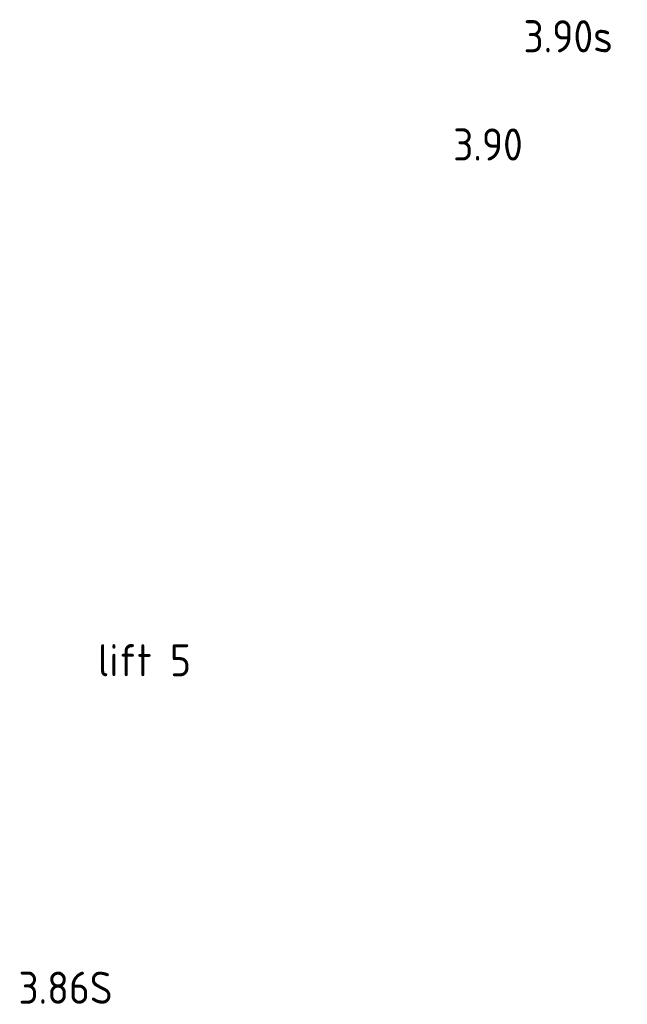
# Model space of a CAD drawing. Header units: millimetres. Extents: x -2745 to 52607, y -299 to 65129.
# Tile 1 of 40: x 5235 to 8551, y 1601 to 6973. Entities that reach past the tile are written whole.
import ezdxf

# ---------------------------------------------------------------- set-up
doc = ezdxf.new("R2010")
doc.units = ezdxf.units.MM
doc.layers.add('bTuwkundig', color=7, linetype='Continuous')
doc.styles.add('STABICAD-035', font='ISOCP.SHX', dxfattribs={"height": 175})

msp = doc.modelspace()

# ---------------------------------------------------------------- texts
at = {"layer": 'bTuwkundig', "color": 3, "style": 'STABICAD-035'}
for s, p in [('3.90s', (7984.385722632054, 6795.254893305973, -500)), ('3.90', (7600.376439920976, 6204.921642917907, -500)), ('lift 5', (5662.44644740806, 3391.041678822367, -500)), ('3.86S', (5227.851811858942, 1604.404330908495, -500))]:
    msp.add_text(s, height=175, dxfattribs=at).set_placement(p)

doc.saveas('drawing.dxf')
